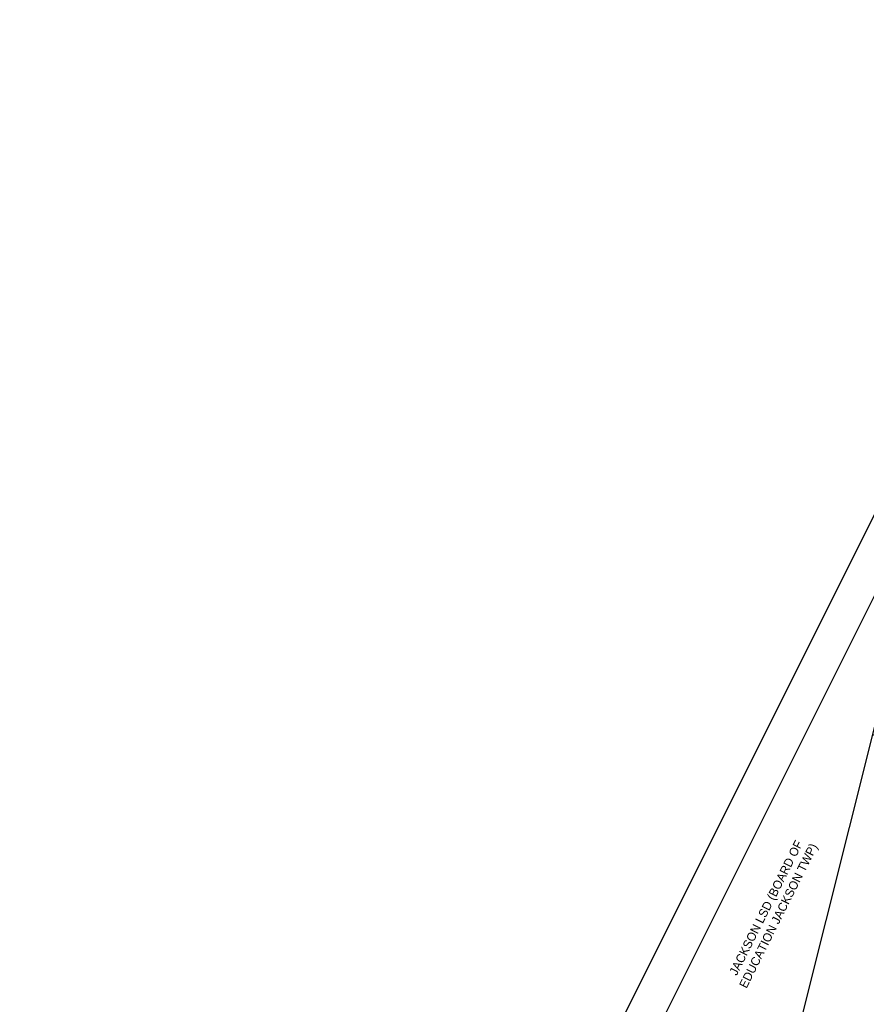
# Model space of a CAD drawing. Header units: feet. Extents: x 2248718 to 2249415, y 438111 to 438924.
# Tile 6 of 7: x 2248718 to 2248951, y 438652 to 438924. Entities that reach past the tile are written whole.
import ezdxf

# ---------------------------------------------------------------- set-up
doc = ezdxf.new("R2010")
doc.units = ezdxf.units.FT
doc.header["$MEASUREMENT"] = 0
for name, color, linetype in [('DV_X_Property_Line', 7, 'Continuous'), ('GE_P_CL_Text', 7, 'Continuous'), ('SH_Border', 7, 'Continuous')]:
    doc.layers.add(name, color=color, linetype=linetype)
doc.styles.add('Slanted-Normal', font='font31.shx', dxfattribs={"height": 0.14})

msp = doc.modelspace()

# ---------------------------------------------------------------- linework, layer by layer
at = {"layer": 'DV_X_Property_Line', "elevation": 1083.62}
for points in [[(2248895.017, 438495.432), (2248895.017, 438495.432), (2248952.98, 438726.782), (2248959.094, 438751.187)], [(2248895.017, 438495.432), (2248895.017, 438495.432), (2248952.98, 438726.782), (2249064.358, 438669.38), (2248938.805, 438472.923)]]:
    msp.add_lwpolyline(points, dxfattribs=at)
at = {"layer": 'SH_Border'}
for p, q in [((2249021.566, 438924.043, 2172.87), (2248717.747, 438315.689, 2172.87)), ((2249026.044, 438910.629, 2172.87), (2248731.162, 438320.168, 2172.87))]:
    msp.add_line(p, q, dxfattribs=at)

# ---------------------------------------------------------------- texts
at = {"layer": 'GE_P_CL_Text', "insert": (2248908.76, 438652.091, 2172.87), "char_height": 2.4, "width": 60.41079, "attachment_point": 1, "rotation": 63.46198, "style": 'Slanted-Normal'}
msp.add_mtext('\\pxqc; JACKSON LSD (BOARD OF EDUCATION JACKSON TWP)', dxfattribs=at)

doc.saveas('drawing.dxf')
